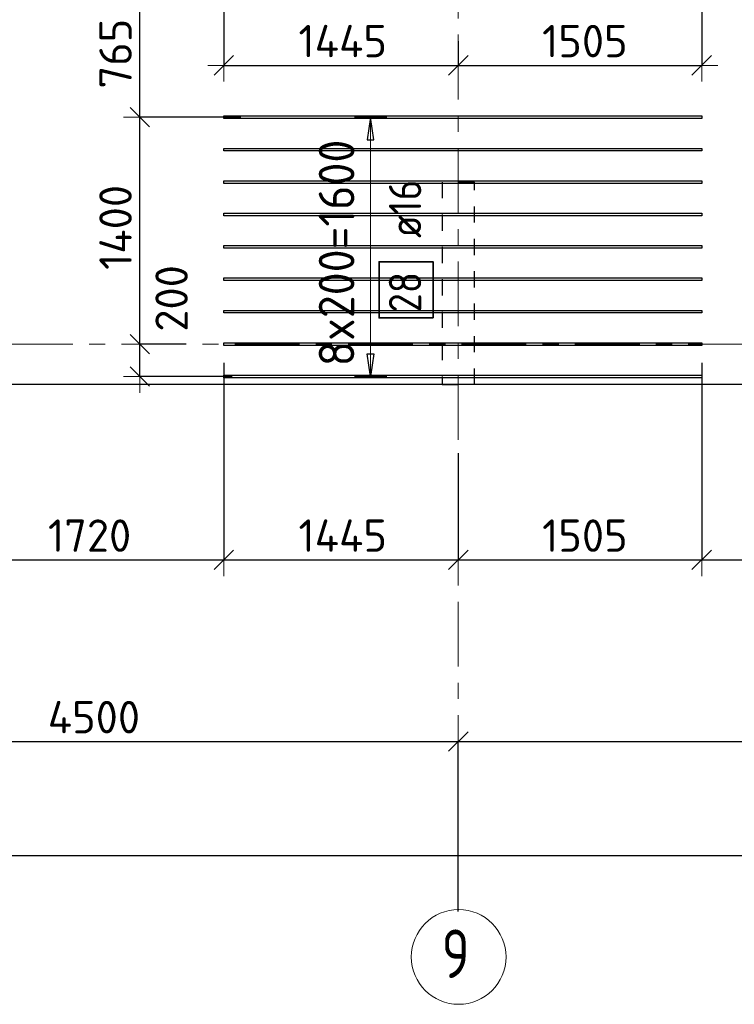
# Model space of a CAD drawing. Header units: metres. Extents: x -38 to 97, y -15 to 21.
# Tile 18 of 89: x 21.24 to 25.65, y -4.07 to 2. Entities that reach past the tile are written whole.
import ezdxf

# ---------------------------------------------------------------- set-up
doc = ezdxf.new("R2010")
doc.units = ezdxf.units.M
doc.header["$PDMODE"] = 65
for name, pattern in [('______11', [0.5, 0.4, -0.05, 0, -0.05]), ('______2', [0.0405, 0.03, -0.0105]), ('______5', [1.1, 0.8, -0.1, 0.1, -0.1])]:
    doc.linetypes.add(name, pattern=pattern)
for name, color, linetype, lineweight in [('XR$2$Осевая линия (1)', 7, '______5', 13), ('XR$2$Размерная линия (1)', 7, 'Continuous', 13), ('XR$4$Перекрытие (1)', 7, 'Continuous', 35), ('XR$4$Размерная линия (1)', 7, 'Continuous', 13)]:
    doc.layers.add(name, color=color, linetype=linetype, lineweight=lineweight)
doc.layers.add('XR$4$Арм.стержн.Доп. Арм верхн.зоны Х', color=7, linetype='Continuous', lineweight=35, true_color=0x8c8cff)
doc.layers.add('XR$5$Стена_ бетон несущ.', color=7, linetype='Continuous', lineweight=70, true_color=0xb4b496)
doc.styles.add('ISOCPEUR', font='txt')
doc.dimstyles.new('DIMSTYLE_3', dxfattribs={"dimtxt": 0.2, "dimasz": 0.2, "dimexe": 0, "dimexo": 0, "dimgap": 0.1, "dimtad": 2, "dimdec": 0, "dimlfac": 1000, "dimrnd": 5, "dimzin": 12, "dimdsep": 46, "dimtxsty": 'ISOCPEUR', "dimblk1": 'ALL_ML_STRICH', "dimblk2": 'ALL_ML_STRICH', "dimsah": 1, "dimcen": 0, "dimclrd": 7, "dimclre": 256, "dimclrt": 7, "dimadec": 0, "dimazin": 0, "dimtfac": 1, "dimtdec": 0, "dimtix": 1, "dimtmove": 2, "dimatfit": 3, "dimfxl": 0, "dimtzin": 0, "dimlwd": 0, "dimlwe": -3, "dimarcsym": 0})
doc.dimstyles.new('DIMSTYLE_34', dxfattribs={"dimtxt": 0.2, "dimasz": 0.2, "dimexe": 0, "dimexo": 0, "dimgap": 0.1, "dimtad": 0, "dimdec": 0, "dimlfac": 1000, "dimrnd": 5, "dimzin": 12, "dimdsep": 46, "dimtxsty": 'ISOCPEUR', "dimblk1": 'ALL_ML_STRICH', "dimblk2": 'ALL_ML_STRICH', "dimsah": 1, "dimcen": 0, "dimclrd": 7, "dimclre": 256, "dimclrt": 7, "dimadec": 0, "dimazin": 0, "dimtfac": 1, "dimtdec": 0, "dimtix": 1, "dimtmove": 2, "dimatfit": 3, "dimfxl": 0, "dimtvp": 1.2, "dimtzin": 0, "dimlwd": 0, "dimlwe": -3, "dimarcsym": 0})

# ---------------------------------------------------------------- blocks, each defined once
blk = doc.blocks.new('ALL_ML_STRICH')
at = {"color": 0, "linetype": 'ByBlock', "lineweight": -2}
for p, q in [((0, -0.5), (0, 0.5)), ((-1, 0), (0.5, 0)), ((-0.3, -0.3), (0.3, 0.3))]:
    blk.add_line(p, q, dxfattribs=at)
blk = doc.blocks.new('*D12')
at = {"layer": 'DEFPOINTS', "color": 7, "linetype": 'Continuous', "lineweight": 13, "transparency": 33554687}
for p in [(0.5, -3.1033), (0.5, -3.1563), (61.6, -3.1401)]:
    blk.add_point(p, dxfattribs=at)
at = {"layer": 'XR$2$Размерная линия (1)', "color": 9, "linetype": 'Continuous', "lineweight": -2, "true_color": 0xc7c7c7, "transparency": 33554687}
for p, q in [((0.5, -3.1233), (0.5, -3.1563)), ((61.6, -3.1563), (61.6, -3.1563))]:
    blk.add_line(p, q, dxfattribs=at)
at = {"layer": 'XR$2$Размерная линия (1)', "color": 7, "linetype": 'Continuous', "lineweight": -2, "transparency": 33554687}
blk.add_line((0.5, -3.1563), (61.6, -3.1563), dxfattribs=at)
at = {"layer": 'XR$2$Размерная линия (1)', "color": 7, "linetype": 'Continuous', "lineweight": 13, "transparency": 33554687, "xscale": 0.2, "yscale": 0.2, "zscale": 0.2, "rotation": 180}
blk.add_blockref('ALL_ML_STRICH', (0.5, -3.1563), dxfattribs=at)
at = {"layer": 'XR$2$Размерная линия (1)', "color": 7, "linetype": 'Continuous', "lineweight": 13, "transparency": 33554687, "xscale": 0.2, "yscale": 0.2, "zscale": 0.2}
blk.add_blockref('ALL_ML_STRICH', (61.6, -3.1563), dxfattribs=at)
at = {"layer": 'XR$2$Размерная линия (1)', "color": 7, "linetype": 'Continuous', "lineweight": 13, "transparency": 33554687, "insert": (31.1, -3.0063), "char_height": 0.2, "width": 1, "attachment_point": 5, "style": 'ISOCPEUR'}
blk.add_mtext('\\A1;{61100}', dxfattribs=at)
blk = doc.blocks.new('*D17')
at = {"layer": 'DEFPOINTS', "color": 7, "linetype": 'Continuous', "lineweight": 13, "transparency": 33554687}
for p in [(19.45, -2.452), (23.95, -3.5208), (19.45, -3.6075)]:
    blk.add_point(p, dxfattribs=at)
at = {"layer": 'XR$2$Размерная линия (1)', "color": 9, "linetype": 'Continuous', "lineweight": -2, "true_color": 0xc7c7c7, "transparency": 33554687}
for p, q in [((19.45, -3.5875), (19.45, -2.452)), ((23.95, -3.5008), (23.95, -2.452))]:
    blk.add_line(p, q, dxfattribs=at)
at = {"layer": 'XR$2$Размерная линия (1)', "color": 7, "linetype": 'Continuous', "lineweight": -2, "transparency": 33554687}
blk.add_line((19.45, -2.452), (23.95, -2.452), dxfattribs=at)
at = {"layer": 'XR$2$Размерная линия (1)', "color": 7, "linetype": 'Continuous', "lineweight": 13, "transparency": 33554687, "xscale": 0.2, "yscale": 0.2, "zscale": 0.2, "rotation": 180}
blk.add_blockref('ALL_ML_STRICH', (19.45, -2.452), dxfattribs=at)
at = {"layer": 'XR$2$Размерная линия (1)', "color": 7, "linetype": 'Continuous', "lineweight": 13, "transparency": 33554687, "xscale": 0.2, "yscale": 0.2, "zscale": 0.2}
blk.add_blockref('ALL_ML_STRICH', (23.95, -2.452), dxfattribs=at)
at = {"layer": 'XR$2$Размерная линия (1)', "color": 7, "linetype": 'Continuous', "lineweight": 13, "transparency": 33554687, "insert": (21.7, -2.302), "char_height": 0.2, "width": 0.8, "attachment_point": 5, "style": 'ISOCPEUR'}
blk.add_mtext('\\A1;{4500}', dxfattribs=at)
blk = doc.blocks.new('*D18')
at = {"layer": 'DEFPOINTS', "color": 7, "linetype": 'Continuous', "lineweight": 13, "transparency": 33554687}
for p in [(23.95, -2.452), (23.95, -3.5208), (28.45, -3.6233)]:
    blk.add_point(p, dxfattribs=at)
at = {"layer": 'XR$2$Размерная линия (1)', "color": 9, "linetype": 'Continuous', "lineweight": -2, "true_color": 0xc7c7c7, "transparency": 33554687}
for p, q in [((23.95, -3.5008), (23.95, -2.452)), ((28.45, -3.6033), (28.45, -2.452))]:
    blk.add_line(p, q, dxfattribs=at)
at = {"layer": 'XR$2$Размерная линия (1)', "color": 7, "linetype": 'Continuous', "lineweight": -2, "transparency": 33554687}
blk.add_line((23.95, -2.452), (28.45, -2.452), dxfattribs=at)
at = {"layer": 'XR$2$Размерная линия (1)', "color": 7, "linetype": 'Continuous', "lineweight": 13, "transparency": 33554687, "xscale": 0.2, "yscale": 0.2, "zscale": 0.2, "rotation": 180}
blk.add_blockref('ALL_ML_STRICH', (23.95, -2.452), dxfattribs=at)
at = {"layer": 'XR$2$Размерная линия (1)', "color": 7, "linetype": 'Continuous', "lineweight": 13, "transparency": 33554687, "xscale": 0.2, "yscale": 0.2, "zscale": 0.2}
blk.add_blockref('ALL_ML_STRICH', (28.45, -2.452), dxfattribs=at)
at = {"layer": 'XR$2$Размерная линия (1)', "color": 7, "linetype": 'Continuous', "lineweight": 13, "transparency": 33554687, "insert": (26.2, -2.302), "char_height": 0.2, "width": 0.8, "attachment_point": 5, "style": 'ISOCPEUR'}
blk.add_mtext('\\A1;{4500}', dxfattribs=at)
blk = doc.blocks.new('*D323')
at = {"layer": 'DEFPOINTS', "color": 7, "linetype": 'Continuous', "lineweight": 13, "transparency": 33554687}
for p in [(22.5029, 2.2554), (23.95, 1.8905), (22.5029, 1.7202)]:
    blk.add_point(p, dxfattribs=at)
at = {"layer": 'XR$4$Размерная линия (1)', "color": 9, "linetype": 'Continuous', "lineweight": -2, "true_color": 0xc7c7c7, "transparency": 33554687}
for p, q in [((22.5029, 2.2354), (22.5029, 1.7202)), ((23.95, 1.8705), (23.95, 1.7202))]:
    blk.add_line(p, q, dxfattribs=at)
at = {"layer": 'XR$4$Размерная линия (1)', "color": 7, "linetype": 'Continuous', "lineweight": -2, "transparency": 33554687}
blk.add_line((22.5029, 1.7202), (23.95, 1.7202), dxfattribs=at)
at = {"layer": 'XR$4$Размерная линия (1)', "color": 7, "linetype": 'Continuous', "lineweight": 13, "transparency": 33554687, "xscale": 0.2, "yscale": 0.2, "zscale": 0.2, "rotation": 180}
blk.add_blockref('ALL_ML_STRICH', (22.5029, 1.7202), dxfattribs=at)
at = {"layer": 'XR$4$Размерная линия (1)', "color": 7, "linetype": 'Continuous', "lineweight": 13, "transparency": 33554687, "xscale": 0.2, "yscale": 0.2, "zscale": 0.2}
blk.add_blockref('ALL_ML_STRICH', (23.95, 1.7202), dxfattribs=at)
at = {"layer": 'XR$4$Размерная линия (1)', "color": 7, "linetype": 'Continuous', "lineweight": 13, "transparency": 33554687, "insert": (23.2364, 1.8702), "char_height": 0.2, "width": 0.8, "attachment_point": 5, "style": 'ISOCPEUR'}
blk.add_mtext('\\A1;{1445}', dxfattribs=at)
blk = doc.blocks.new('*D324')
at = {"layer": 'DEFPOINTS', "color": 7, "linetype": 'Continuous', "lineweight": 13, "transparency": 33554687}
for p in [(25.4529, 2.2636), (23.95, 1.8905), (23.95, 1.7202)]:
    blk.add_point(p, dxfattribs=at)
at = {"layer": 'XR$4$Размерная линия (1)', "color": 9, "linetype": 'Continuous', "lineweight": -2, "true_color": 0xc7c7c7, "transparency": 33554687}
for p, q in [((25.4529, 2.2436), (25.4529, 1.7202)), ((23.95, 1.8705), (23.95, 1.7202))]:
    blk.add_line(p, q, dxfattribs=at)
at = {"layer": 'XR$4$Размерная линия (1)', "color": 7, "linetype": 'Continuous', "lineweight": -2, "transparency": 33554687}
blk.add_line((23.95, 1.7202), (25.4529, 1.7202), dxfattribs=at)
at = {"layer": 'XR$4$Размерная линия (1)', "color": 7, "linetype": 'Continuous', "lineweight": 13, "transparency": 33554687, "xscale": 0.2, "yscale": 0.2, "zscale": 0.2, "rotation": 180}
blk.add_blockref('ALL_ML_STRICH', (23.95, 1.7202), dxfattribs=at)
at = {"layer": 'XR$4$Размерная линия (1)', "color": 7, "linetype": 'Continuous', "lineweight": 13, "transparency": 33554687, "xscale": 0.2, "yscale": 0.2, "zscale": 0.2}
blk.add_blockref('ALL_ML_STRICH', (25.4529, 1.7202), dxfattribs=at)
at = {"layer": 'XR$4$Размерная линия (1)', "color": 7, "linetype": 'Continuous', "lineweight": 13, "transparency": 33554687, "insert": (24.7314, 1.8702), "char_height": 0.2, "width": 0.8, "attachment_point": 5, "style": 'ISOCPEUR'}
blk.add_mtext('\\A1;{1505}', dxfattribs=at)
blk = doc.blocks.new('*D329')
at = {"layer": 'DEFPOINTS', "color": 7, "linetype": 'Continuous', "lineweight": 13, "transparency": 33554687}
for p in [(22.2892, 0), (21.9837, -0.1998), (22.5746, -0.1998)]:
    blk.add_point(p, dxfattribs=at)
at = {"layer": 'XR$4$Размерная линия (1)', "color": 9, "linetype": 'Continuous', "lineweight": -2, "true_color": 0xc7c7c7, "transparency": 33554687}
for p, q in [((22.2692, 0), (21.9837, 0)), ((22.5546, -0.1998), (21.9837, -0.1998))]:
    blk.add_line(p, q, dxfattribs=at)
at = {"layer": 'XR$4$Размерная линия (1)', "color": 7, "linetype": 'Continuous', "lineweight": -2, "transparency": 33554687}
blk.add_line((21.9837, -0.1998), (21.9837, 0), dxfattribs=at)
at = {"layer": 'XR$4$Размерная линия (1)', "color": 7, "linetype": 'Continuous', "lineweight": 13, "transparency": 33554687, "xscale": 0.2, "yscale": 0.2, "zscale": 0.2}
for p, rotation in [((21.9837, 0), 90), ((21.9837, -0.1998), 270)]:
    blk.add_blockref('ALL_ML_STRICH', p, dxfattribs=dict(at, rotation=rotation))
at = {"layer": 'XR$4$Размерная линия (1)', "color": 7, "linetype": 'Continuous', "lineweight": 13, "transparency": 33554687, "insert": (22.1797, 0.2822), "char_height": 0.2, "width": 0.6, "attachment_point": 5, "rotation": 90, "style": 'ISOCPEUR'}
blk.add_mtext('\\A1;{200}', dxfattribs=at)
blk = doc.blocks.new('*D330')
at = {"layer": 'DEFPOINTS', "color": 7, "linetype": 'Continuous', "lineweight": 13, "transparency": 33554687}
for p in [(22.6266, 1.4002), (21.9837, 0), (22.2892, 0)]:
    blk.add_point(p, dxfattribs=at)
at = {"layer": 'XR$4$Размерная линия (1)', "color": 9, "linetype": 'Continuous', "lineweight": -2, "true_color": 0xc7c7c7, "transparency": 33554687}
for p, q in [((22.6066, 1.4002), (21.9837, 1.4002)), ((22.2692, 0), (21.9837, 0))]:
    blk.add_line(p, q, dxfattribs=at)
at = {"layer": 'XR$4$Размерная линия (1)', "color": 7, "linetype": 'Continuous', "lineweight": -2, "transparency": 33554687}
blk.add_line((21.9837, 0), (21.9837, 1.4002), dxfattribs=at)
at = {"layer": 'XR$4$Размерная линия (1)', "color": 7, "linetype": 'Continuous', "lineweight": 13, "transparency": 33554687, "xscale": 0.2, "yscale": 0.2, "zscale": 0.2}
for p, rotation in [((21.9837, 1.4002), 90), ((21.9837, 0), 270)]:
    blk.add_blockref('ALL_ML_STRICH', p, dxfattribs=dict(at, rotation=rotation))
at = {"layer": 'XR$4$Размерная линия (1)', "color": 7, "linetype": 'Continuous', "lineweight": 13, "transparency": 33554687, "insert": (21.8337, 0.7201), "char_height": 0.2, "width": 0.8, "attachment_point": 5, "rotation": 90, "style": 'ISOCPEUR'}
blk.add_mtext('\\A1;{1400}', dxfattribs=at)
blk = doc.blocks.new('*D331')
at = {"layer": 'DEFPOINTS', "color": 7, "linetype": 'Continuous', "lineweight": 13, "transparency": 33554687}
for p in [(22.5591, 2.1652), (21.9837, 1.4002), (22.6266, 1.4002)]:
    blk.add_point(p, dxfattribs=at)
at = {"layer": 'XR$4$Размерная линия (1)', "color": 9, "linetype": 'Continuous', "lineweight": -2, "true_color": 0xc7c7c7, "transparency": 33554687}
for p, q in [((22.5391, 2.1652), (21.9837, 2.1652)), ((22.6066, 1.4002), (21.9837, 1.4002))]:
    blk.add_line(p, q, dxfattribs=at)
at = {"layer": 'XR$4$Размерная линия (1)', "color": 7, "linetype": 'Continuous', "lineweight": -2, "transparency": 33554687}
blk.add_line((21.9837, 1.4002), (21.9837, 2.1652), dxfattribs=at)
at = {"layer": 'XR$4$Размерная линия (1)', "color": 7, "linetype": 'Continuous', "lineweight": 13, "transparency": 33554687, "xscale": 0.2, "yscale": 0.2, "zscale": 0.2}
for p, rotation in [((21.9837, 2.1652), 90), ((21.9837, 1.4002), 270)]:
    blk.add_blockref('ALL_ML_STRICH', p, dxfattribs=dict(at, rotation=rotation))
at = {"layer": 'XR$4$Размерная линия (1)', "color": 7, "linetype": 'Continuous', "lineweight": 13, "transparency": 33554687, "insert": (21.8337, 1.7927), "char_height": 0.2, "width": 0.6, "attachment_point": 5, "rotation": 90, "style": 'ISOCPEUR'}
blk.add_mtext('\\A1;{765}', dxfattribs=at)
blk = doc.blocks.new('*D527')
at = {"layer": 'DEFPOINTS', "color": 7, "linetype": 'Continuous', "lineweight": 13, "transparency": 33554687}
for p in [(22.5029, -0.0957), (20.7841, -0.1338), (20.7841, -1.3318)]:
    blk.add_point(p, dxfattribs=at)
at = {"layer": 'XR$4$Размерная линия (1)', "color": 9, "linetype": 'Continuous', "lineweight": -2, "true_color": 0xc7c7c7, "transparency": 33554687}
for p, q in [((22.5029, -0.1157), (22.5029, -1.3318)), ((20.7841, -0.1538), (20.7841, -1.3318))]:
    blk.add_line(p, q, dxfattribs=at)
at = {"layer": 'XR$4$Размерная линия (1)', "color": 7, "linetype": 'Continuous', "lineweight": -2, "transparency": 33554687}
blk.add_line((20.7841, -1.3318), (22.5029, -1.3318), dxfattribs=at)
at = {"layer": 'XR$4$Размерная линия (1)', "color": 7, "linetype": 'Continuous', "lineweight": 13, "transparency": 33554687, "xscale": 0.2, "yscale": 0.2, "zscale": 0.2, "rotation": 180}
blk.add_blockref('ALL_ML_STRICH', (20.7841, -1.3318), dxfattribs=at)
at = {"layer": 'XR$4$Размерная линия (1)', "color": 7, "linetype": 'Continuous', "lineweight": 13, "transparency": 33554687, "xscale": 0.2, "yscale": 0.2, "zscale": 0.2}
blk.add_blockref('ALL_ML_STRICH', (22.5029, -1.3318), dxfattribs=at)
at = {"layer": 'XR$4$Размерная линия (1)', "color": 7, "linetype": 'Continuous', "lineweight": 13, "transparency": 33554687, "insert": (21.6735, -1.1818), "char_height": 0.2, "width": 0.8, "attachment_point": 5, "style": 'ISOCPEUR'}
blk.add_mtext('\\A1;{1720}', dxfattribs=at)
blk = doc.blocks.new('*D528')
at = {"layer": 'DEFPOINTS', "color": 7, "linetype": 'Continuous', "lineweight": 13, "transparency": 33554687}
for p in [(22.5029, -0.0957), (23.95, -0.6533), (22.5029, -1.3318)]:
    blk.add_point(p, dxfattribs=at)
at = {"layer": 'XR$4$Размерная линия (1)', "color": 9, "linetype": 'Continuous', "lineweight": -2, "true_color": 0xc7c7c7, "transparency": 33554687}
for p, q in [((22.5029, -0.1157), (22.5029, -1.3318)), ((23.95, -0.6733), (23.95, -1.3318))]:
    blk.add_line(p, q, dxfattribs=at)
at = {"layer": 'XR$4$Размерная линия (1)', "color": 7, "linetype": 'Continuous', "lineweight": -2, "transparency": 33554687}
blk.add_line((22.5029, -1.3318), (23.95, -1.3318), dxfattribs=at)
at = {"layer": 'XR$4$Размерная линия (1)', "color": 7, "linetype": 'Continuous', "lineweight": 13, "transparency": 33554687, "xscale": 0.2, "yscale": 0.2, "zscale": 0.2, "rotation": 180}
blk.add_blockref('ALL_ML_STRICH', (22.5029, -1.3318), dxfattribs=at)
at = {"layer": 'XR$4$Размерная линия (1)', "color": 7, "linetype": 'Continuous', "lineweight": 13, "transparency": 33554687, "xscale": 0.2, "yscale": 0.2, "zscale": 0.2}
blk.add_blockref('ALL_ML_STRICH', (23.95, -1.3318), dxfattribs=at)
at = {"layer": 'XR$4$Размерная линия (1)', "color": 7, "linetype": 'Continuous', "lineweight": 13, "transparency": 33554687, "insert": (23.2364, -1.1818), "char_height": 0.2, "width": 0.8, "attachment_point": 5, "style": 'ISOCPEUR'}
blk.add_mtext('\\A1;{1445}', dxfattribs=at)
blk = doc.blocks.new('*D529')
at = {"layer": 'DEFPOINTS', "color": 7, "linetype": 'Continuous', "lineweight": 13, "transparency": 33554687}
for p in [(25.4529, -0.0957), (23.95, -0.6533), (23.95, -1.3318)]:
    blk.add_point(p, dxfattribs=at)
at = {"layer": 'XR$4$Размерная линия (1)', "color": 9, "linetype": 'Continuous', "lineweight": -2, "true_color": 0xc7c7c7, "transparency": 33554687}
for p, q in [((25.4529, -0.1157), (25.4529, -1.3318)), ((23.95, -0.6733), (23.95, -1.3318))]:
    blk.add_line(p, q, dxfattribs=at)
at = {"layer": 'XR$4$Размерная линия (1)', "color": 7, "linetype": 'Continuous', "lineweight": -2, "transparency": 33554687}
blk.add_line((23.95, -1.3318), (25.4529, -1.3318), dxfattribs=at)
at = {"layer": 'XR$4$Размерная линия (1)', "color": 7, "linetype": 'Continuous', "lineweight": 13, "transparency": 33554687, "xscale": 0.2, "yscale": 0.2, "zscale": 0.2, "rotation": 180}
blk.add_blockref('ALL_ML_STRICH', (23.95, -1.3318), dxfattribs=at)
at = {"layer": 'XR$4$Размерная линия (1)', "color": 7, "linetype": 'Continuous', "lineweight": 13, "transparency": 33554687, "xscale": 0.2, "yscale": 0.2, "zscale": 0.2}
blk.add_blockref('ALL_ML_STRICH', (25.4529, -1.3318), dxfattribs=at)
at = {"layer": 'XR$4$Размерная линия (1)', "color": 7, "linetype": 'Continuous', "lineweight": 13, "transparency": 33554687, "insert": (24.7314, -1.1818), "char_height": 0.2, "width": 0.8, "attachment_point": 5, "style": 'ISOCPEUR'}
blk.add_mtext('\\A1;{1505}', dxfattribs=at)
blk = doc.blocks.new('*D530')
at = {"layer": 'DEFPOINTS', "color": 7, "linetype": 'Continuous', "lineweight": 13, "transparency": 33554687}
for p in [(25.4529, -0.0957), (26.9829, -0.1211), (25.4529, -1.3318)]:
    blk.add_point(p, dxfattribs=at)
at = {"layer": 'XR$4$Размерная линия (1)', "color": 9, "linetype": 'Continuous', "lineweight": -2, "true_color": 0xc7c7c7, "transparency": 33554687}
for p, q in [((25.4529, -0.1157), (25.4529, -1.3318)), ((26.9829, -0.1411), (26.9829, -1.3318))]:
    blk.add_line(p, q, dxfattribs=at)
at = {"layer": 'XR$4$Размерная линия (1)', "color": 7, "linetype": 'Continuous', "lineweight": -2, "transparency": 33554687}
blk.add_line((25.4529, -1.3318), (26.9829, -1.3318), dxfattribs=at)
at = {"layer": 'XR$4$Размерная линия (1)', "color": 7, "linetype": 'Continuous', "lineweight": 13, "transparency": 33554687, "xscale": 0.2, "yscale": 0.2, "zscale": 0.2, "rotation": 180}
blk.add_blockref('ALL_ML_STRICH', (25.4529, -1.3318), dxfattribs=at)
at = {"layer": 'XR$4$Размерная линия (1)', "color": 7, "linetype": 'Continuous', "lineweight": 13, "transparency": 33554687, "xscale": 0.2, "yscale": 0.2, "zscale": 0.2}
blk.add_blockref('ALL_ML_STRICH', (26.9829, -1.3318), dxfattribs=at)
at = {"layer": 'XR$4$Размерная линия (1)', "color": 7, "linetype": 'Continuous', "lineweight": 13, "transparency": 33554687, "insert": (26.2479, -1.1818), "char_height": 0.2, "width": 0.8, "attachment_point": 5, "style": 'ISOCPEUR'}
blk.add_mtext('\\A1;{1530}', dxfattribs=at)

msp = doc.modelspace()

# ---------------------------------------------------------------- linework, layer by layer
at = {"layer": 'XR$2$Осевая линия (1)', "color": 253, "linetype": '______11', "lineweight": 13, "true_color": 0xa0a0a0, "transparency": 33554687}
for p, q in [((23.95, -3.39), (23.95, 8.13)), ((-2.63, 0), (62.6, 0))]:
    msp.add_line(p, q, dxfattribs=at)
at = {"layer": 'XR$2$Осевая линия (1)', "color": 7, "linetype": 'Continuous', "lineweight": 13, "transparency": 33554687}
msp.add_circle((23.9524, -3.7819), 0.2924, dxfattribs=at)
at = {"layer": 'XR$4$Арм.стержн.Доп. Арм верхн.зоны Х', "color": 253, "linetype": 'Continuous', "lineweight": -3, "true_color": 0xa0a0a0, "transparency": 33554687}
for p, q in [((23.4083, 1.4002), (23.3083, 1.4002)), ((23.4083, 1.4002), (23.5083, 1.4002)), ((23.4083, -0.1998), (23.3083, -0.1998)), ((23.4083, -0.1998), (23.5083, -0.1998))]:
    msp.add_line(p, q, dxfattribs=at)
at = {"layer": 'XR$4$Арм.стержн.Доп. Арм верхн.зоны Х', "color": 7, "linetype": 'Continuous', "lineweight": 25, "transparency": 33554687}
for p, q in [((23.4083, 1.4002), (23.3883, 1.2602)), ((23.4283, 1.2602), (23.4083, 1.4002)), ((23.3883, 1.2602), (23.4283, 1.2602)), ((23.4083, -0.1998), (23.3883, -0.0598)), ((23.3883, -0.0598), (23.4283, -0.0598)), ((23.4283, -0.0598), (23.4083, -0.1998))]:
    msp.add_line(p, q, dxfattribs=at)
at = {"layer": 'XR$4$Арм.стержн.Доп. Арм верхн.зоны Х', "color": 7, "linetype": 'Continuous', "lineweight": 13, "transparency": 33554687}
for p, q in [((23.4083, 1.4002), (23.4083, 1.4002)), ((23.4083, -0.1998), (23.4083, 1.4002)), ((23.4083, -0.1998), (23.4083, -0.1998))]:
    msp.add_line(p, q, dxfattribs=at)
at = {"layer": 'XR$4$Арм.стержн.Доп. Арм верхн.зоны Х', "color": 7, "linetype": 'Continuous', "lineweight": 25, "transparency": 33554687}
for points in [[(25.4529, 1.3922), (22.5029, 1.3922), (22.5029, 1.4082), (25.4529, 1.4082), (25.4529, 1.3922)], [(25.4529, 1.1922), (22.5029, 1.1922), (22.5029, 1.2082), (25.4529, 1.2082), (25.4529, 1.1922)], [(25.4529, 0.9922), (22.5029, 0.9922), (22.5029, 1.0082), (25.4529, 1.0082), (25.4529, 0.9922)], [(25.4529, 0.7922), (22.5029, 0.7922), (22.5029, 0.8082), (25.4529, 0.8082), (25.4529, 0.7922)], [(25.4529, 0.5922), (22.5029, 0.5922), (22.5029, 0.6082), (25.4529, 0.6082), (25.4529, 0.5922)], [(25.4529, 0.3922), (22.5029, 0.3922), (22.5029, 0.4082), (25.4529, 0.4082), (25.4529, 0.3922)], [(25.4529, 0.1922), (22.5029, 0.1922), (22.5029, 0.2082), (25.4529, 0.2082), (25.4529, 0.1922)], [(25.4529, -0.0078), (22.5029, -0.0078), (22.5029, 0.0082), (25.4529, 0.0082), (25.4529, -0.0078)], [(25.4529, -0.2078), (22.5029, -0.2078), (22.5029, -0.1918), (25.4529, -0.1918), (25.4529, -0.2078)]]:
    msp.add_lwpolyline(points, dxfattribs=at)
at = {"layer": 'XR$4$Арм.стержн.Доп. Арм верхн.зоны Х', "color": 7, "linetype": 'Continuous', "lineweight": 35, "transparency": 33554687}
msp.add_lwpolyline([(23.7947, 0.162), (23.7947, 0.5087), (23.4614, 0.5087), (23.4614, 0.162), (23.7947, 0.162)], dxfattribs=at)
at = {"layer": 'XR$4$Перекрытие (1)', "color": 7, "linetype": 'Continuous', "lineweight": 25, "transparency": 33554687}
msp.add_line((32.675, -0.25), (19.55, -0.2498), dxfattribs=at)
at = {"layer": 'XR$5$Стена_ бетон несущ.', "color": 253, "linetype": '______2', "lineweight": -3, "true_color": 0xa0a0a0, "transparency": 33554687}
for p, q in [((24.05, 1), (23.85, 1)), ((23.85, 1), (23.85, -0.25)), ((24.05, -0.25), (24.05, 1)), ((23.85, -0.25), (24.05, -0.25))]:
    msp.add_line(p, q, dxfattribs=at)

# ---------------------------------------------------------------- texts
at = {"layer": 'XR$2$Осевая линия (1)', "color": 7, "linetype": 'Continuous', "lineweight": 13, "transparency": 33554687, "insert": (23.8474, -3.9124), "char_height": 0.3, "width": 0.326407, "attachment_point": 7, "style": 'ISOCPEUR'}
msp.add_mtext('\\W0.78;9', dxfattribs=at)
at = {"layer": 'XR$4$Арм.стержн.Доп. Арм верхн.зоны Х', "color": 7, "linetype": 'Continuous', "lineweight": 13, "transparency": 33554687, "insert": (23.3083, -0.1368), "char_height": 0.22, "width": 1.59871, "attachment_point": 7, "rotation": 90, "style": 'ISOCPEUR'}
msp.add_mtext('\\W0.94;8x200=1600', dxfattribs=at)
at = {"layer": 'XR$4$Арм.стержн.Доп. Арм верхн.зоны Х', "color": 7, "linetype": 'Continuous', "lineweight": 25, "transparency": 33554687, "char_height": 0.2, "attachment_point": 7, "rotation": 90, "style": 'ISOCPEUR'}
for s, insert, width in [('\\W0.89; ø16 ', (23.7214, 0.542), 0.749105), ('\\W0.87;28', (23.7214, 0.1954), 0.367208)]:
    msp.add_mtext(s, dxfattribs=dict(at, insert=insert, width=width))

# ---------------------------------------------------------------- dimensions: what is measured, and where the dimension line sits
at = {"layer": 'XR$2$Размерная линия (1)', "color": 7, "linetype": 'Continuous', "lineweight": 13, "transparency": 33554687}
for base, p1, p2, picture, middle in [((23.95, -2.452), (19.45, -3.5875), (23.95, -3.5008), '*D17', (21.7, -2.302)), ((28.45, -2.452), (23.95, -3.5008), (28.45, -3.6033), '*D18', (26.2, -2.302)), ((61.6, -3.1563), (0.5, -3.1233), (61.6, -3.1563), '*D12', (31.1, -3.0063))]:
    dim = msp.add_linear_dim(base=base, p1=p1, p2=p2, dimstyle='DIMSTYLE_3', override={"dimpost": '<>', "dimclrd": 7, "dimclre": 9, "dimclrt": 7, "dimlwd": 0, "dimlwe": 65533}, dxfattribs=at)
    dim.commit()
    dim.dimension.update_dxf_attribs({"geometry": picture, "text_midpoint": middle, "dimtype": 160})
at = {"layer": 'XR$4$Размерная линия (1)', "color": 7, "linetype": 'Continuous', "lineweight": 13, "transparency": 33554687}
for base, p1, p2, dimstyle, picture, middle in [((21.9837, 2.1652), (22.6066, 1.4002), (22.5391, 2.1652), 'DIMSTYLE_3', '*D331', (21.8337, 1.7927)), ((21.9837, 1.4002), (22.2692, 0), (22.6066, 1.4002), 'DIMSTYLE_3', '*D330', (21.8337, 0.7201)), ((21.9837, 0), (22.5546, -0.1998), (22.2692, 0), 'DIMSTYLE_34', '*D329', (22.1797, 0.2822))]:
    dim = msp.add_linear_dim(base=base, p1=p1, p2=p2, angle=90, dimstyle=dimstyle, override={"dimpost": '<>', "dimclrd": 7, "dimclre": 9, "dimclrt": 7, "dimlwd": 0, "dimlwe": 65533}, dxfattribs=at)
    dim.commit()
    dim.dimension.update_dxf_attribs({"geometry": picture, "text_midpoint": middle, "dimtype": 160})
for base, p1, p2, picture, middle in [((23.95, 1.7202), (22.5029, 2.2354), (23.95, 1.8705), '*D323', (23.2364, 1.8702)), ((25.4529, 1.7202), (23.95, 1.8705), (25.4529, 2.2436), '*D324', (24.7314, 1.8702)), ((22.5029, -1.3318), (20.7841, -0.1538), (22.5029, -0.1157), '*D527', (21.6735, -1.1818)), ((23.95, -1.3318), (22.5029, -0.1157), (23.95, -0.6733), '*D528', (23.2364, -1.1818)), ((25.4529, -1.3318), (23.95, -0.6733), (25.4529, -0.1157), '*D529', (24.7314, -1.1818)), ((26.9829, -1.3318), (25.4529, -0.1157), (26.9829, -0.1411), '*D530', (26.2479, -1.1818))]:
    dim = msp.add_linear_dim(base=base, p1=p1, p2=p2, dimstyle='DIMSTYLE_3', override={"dimpost": '<>', "dimclrd": 7, "dimclre": 9, "dimclrt": 7, "dimlwd": 0, "dimlwe": 65533}, dxfattribs=at)
    dim.commit()
    dim.dimension.update_dxf_attribs({"geometry": picture, "text_midpoint": middle, "dimtype": 160})

doc.saveas('drawing.dxf')
